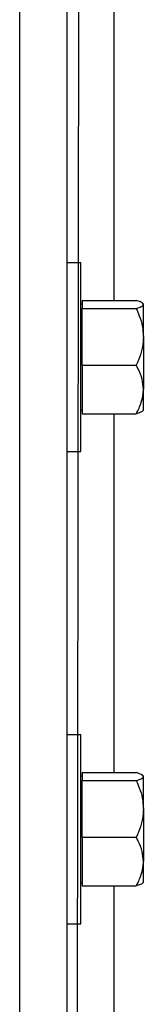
# Model space of a CAD drawing. Header units: inches. Extents: x 170 to 284, y 215 to 248.
# Tile 56 of 195: x 182.0748 to 182.1198, y 223.6232 to 223.9802. Entities that reach past the tile are written whole.
import ezdxf

# ---------------------------------------------------------------- set-up
doc = ezdxf.new("R2010")
doc.units = ezdxf.units.IN
doc.header["$LTSCALE"] = 0.25
doc.header["$MEASUREMENT"] = 0
doc.layers.add('RH BENCH MOUNT', color=7, linetype='Continuous')

msp = doc.modelspace()

# ---------------------------------------------------------------- linework, layer by layer
at = {"layer": 'RH BENCH MOUNT'}
for p, q in [((182.09192, 219.95433), (182.09651, 224.21496)), ((182.09192, 224.17029), (182.09192, 219.95433)), ((182.0748, 224.16601), (182.0748, 219.95433)), ((182.10904, 224.00974), (182.10904, 223.87838)), ((182.09699, 223.89208), (182.09192, 223.89208)), ((182.09699, 223.85784), (182.09699, 223.89208)), ((182.09754, 223.8771), (182.09699, 223.8771)), ((182.09754, 223.87838), (182.09754, 223.87693)), ((182.09754, 223.87838), (182.11719, 223.87838)), ((182.09754, 223.87693), (182.09754, 223.87549)), ((182.11976, 223.8771), (182.11957, 223.87732)), ((182.11976, 223.87693), (182.11976, 223.8771)), ((182.11976, 223.86521), (182.11976, 223.87693)), ((182.09754, 223.86521), (182.09754, 223.87549)), ((182.09754, 223.87549), (182.11719, 223.87549)), ((182.09754, 223.85494), (182.09754, 223.86521)), ((182.11976, 223.86521), (182.11976, 223.84612)), ((182.09699, 223.8236), (182.09699, 223.85784)), ((182.09754, 223.85494), (182.09754, 223.84612)), ((182.09754, 223.85494), (182.11719, 223.85494)), ((182.09754, 223.84612), (182.09754, 223.83729)), ((182.11976, 223.83858), (182.11976, 223.84612)), ((182.09699, 223.83858), (182.09754, 223.83858)), ((182.11957, 223.83835), (182.11976, 223.83858)), ((182.09754, 223.83729), (182.11719, 223.83729)), ((182.10904, 223.83729), (182.10904, 223.70717)), ((182.09192, 223.8236), (182.09699, 223.8236)), ((182.09699, 223.72087), (182.09192, 223.72087)), ((182.09699, 223.68663), (182.09699, 223.72087)), ((182.09754, 223.70589), (182.09699, 223.70589)), ((182.09754, 223.70717), (182.09754, 223.70573)), ((182.09754, 223.70717), (182.11719, 223.70717)), ((182.09754, 223.70573), (182.09754, 223.70428)), ((182.11976, 223.70589), (182.11957, 223.70611)), ((182.11976, 223.70573), (182.11976, 223.70589)), ((182.11976, 223.69401), (182.11976, 223.70573)), ((182.09754, 223.69401), (182.09754, 223.70428)), ((182.09754, 223.70428), (182.11719, 223.70428)), ((182.09754, 223.68374), (182.09754, 223.69401)), ((182.11976, 223.69401), (182.11976, 223.67491)), ((182.09699, 223.65239), (182.09699, 223.68663)), ((182.09754, 223.68374), (182.09754, 223.67491)), ((182.09754, 223.68374), (182.11719, 223.68374)), ((182.09754, 223.67491), (182.09754, 223.66609)), ((182.11976, 223.66737), (182.11976, 223.67491)), ((182.09699, 223.66737), (182.09754, 223.66737)), ((182.11957, 223.66715), (182.11976, 223.66737)), ((182.09754, 223.66609), (182.11719, 223.66609)), ((182.10904, 223.66609), (182.10904, 223.53597)), ((182.09192, 223.65239), (182.09699, 223.65239))]:
    msp.add_line(p, q, dxfattribs=at)
for points, knots in [([(182.11976, 223.87693), (182.11966, 223.87714), (182.11946, 223.87755), (182.11831, 223.87803), (182.11744, 223.8783), (182.11719, 223.87838)], [0, 0, 0, 0, 0.406291, 0.827266, 1, 1, 1, 1]), ([(182.11719, 223.87549), (182.11787, 223.87571), (182.11924, 223.87617), (182.11976, 223.87667), (182.11976, 223.87693), (182.11976, 223.87693)], [0, 0, 0, 0, 0.484341, 0.986328, 1, 1, 1, 1]), ([(182.11719, 223.87549), (182.11757, 223.87462), (182.11848, 223.87256), (182.11952, 223.86913), (182.11968, 223.86653), (182.11976, 223.86521)], [0, 0, 0, 0, 0.26546, 0.628076, 1, 1, 1, 1]), ([(182.11976, 223.86521), (182.11976, 223.86498), (182.11974, 223.86344), (182.11932, 223.86057), (182.11829, 223.85739), (182.11746, 223.85555), (182.11719, 223.85494)], [0, 0, 0, 0, 0.066532, 0.435283, 0.814551, 1, 1, 1, 1]), ([(182.11976, 223.84612), (182.11966, 223.84735), (182.11946, 223.84987), (182.11831, 223.85279), (182.11744, 223.85446), (182.11719, 223.85494)], [0, 0, 0, 0, 0.406291, 0.827266, 1, 1, 1, 1]), ([(182.11719, 223.83729), (182.11787, 223.83866), (182.11924, 223.84146), (182.11976, 223.84451), (182.11976, 223.84608), (182.11976, 223.84612)], [0, 0, 0, 0, 0.484341, 0.986328, 1, 1, 1, 1]), ([(182.1195, 223.83841), (182.11945, 223.83832), (182.11927, 223.83802), (182.1183, 223.83765), (182.11744, 223.83737), (182.11719, 223.83729)], [0, 0, 0, 0, 0.237471, 0.77815, 1, 1, 1, 1]), ([(182.11976, 223.70573), (182.11966, 223.70593), (182.11946, 223.70634), (182.11831, 223.70682), (182.11744, 223.70709), (182.11719, 223.70717)], [0, 0, 0, 0, 0.406291, 0.827266, 1, 1, 1, 1]), ([(182.11719, 223.70428), (182.11787, 223.70451), (182.11924, 223.70496), (182.11976, 223.70546), (182.11976, 223.70572), (182.11976, 223.70573)], [0, 0, 0, 0, 0.484341, 0.986328, 1, 1, 1, 1]), ([(182.11719, 223.70428), (182.11757, 223.70341), (182.11848, 223.70135), (182.11952, 223.69792), (182.11968, 223.69532), (182.11976, 223.69401)], [0, 0, 0, 0, 0.26546, 0.628076, 1, 1, 1, 1]), ([(182.11976, 223.69401), (182.11976, 223.69377), (182.11974, 223.69223), (182.11932, 223.68936), (182.11829, 223.68619), (182.11746, 223.68434), (182.11719, 223.68374)], [0, 0, 0, 0, 0.066532, 0.435283, 0.814551, 1, 1, 1, 1]), ([(182.11976, 223.67491), (182.11966, 223.67615), (182.11946, 223.67866), (182.11831, 223.68159), (182.11744, 223.68325), (182.11719, 223.68374)], [0, 0, 0, 0, 0.406291, 0.827266, 1, 1, 1, 1]), ([(182.11719, 223.66609), (182.11787, 223.66746), (182.11924, 223.67025), (182.11976, 223.6733), (182.11976, 223.67487), (182.11976, 223.67491)], [0, 0, 0, 0, 0.484341, 0.986328, 1, 1, 1, 1]), ([(182.1195, 223.6672), (182.11945, 223.66711), (182.11927, 223.66681), (182.1183, 223.66644), (182.11744, 223.66617), (182.11719, 223.66609)], [0, 0, 0, 0, 0.237471, 0.77815, 1, 1, 1, 1])]:
    msp.add_open_spline(points, degree=3, knots=knots, dxfattribs=at)

doc.saveas('drawing.dxf')
